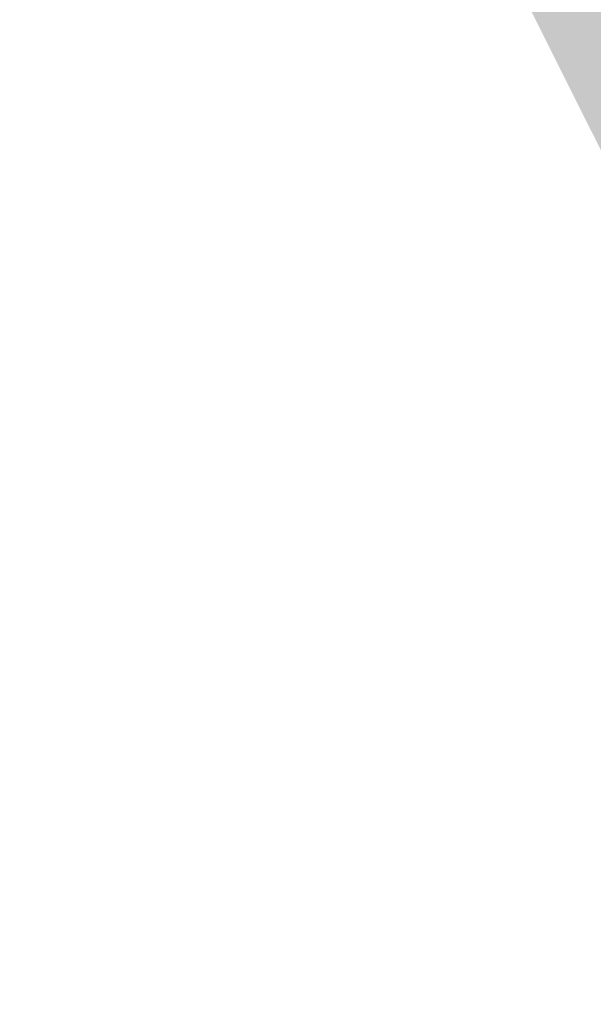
# Model space of a CAD drawing. Extents: x 306008 to 307050, y 9156110 to 9156581.
# Tile 224 of 256: x 306093.98 to 306095.68, y 9156388.82 to 9156391.74. Entities that reach past the tile are written whole.
import ezdxf

# ---------------------------------------------------------------- set-up
doc = ezdxf.new("R2010")
doc.units = 0
doc.layers.add('D32_JLN_PAGAR_HIJAU', color=7, linetype='Continuous')

msp = doc.modelspace()

# ---------------------------------------------------------------- hatches: boundary and pattern name
at = {"layer": 'D32_JLN_PAGAR_HIJAU', "true_color": 0x78aa60}
h = msp.add_hatch(color=7, dxfattribs=at)
h.dxf.hatch_style = 1
h.paths.add_polyline_path([(306112.3694, 9156365.7231), (306112.0702, 9156365.9024), (306111.7919, 9156366.1127), (306108.135, 9156369.1977), (306107.9334, 9156369.3829), (306107.7481, 9156369.5843), (306107.5804, 9156369.8007), (306104.0723, 9156374.743), (306103.9366, 9156374.9505), (306103.8172, 9156375.1677), (306086.0128, 9156410.6861), (306085.9204, 9156410.8873), (306071.8442, 9156444.5052), (306071.8046, 9156444.6044), (306062.1135, 9156470.069), (306062.0506, 9156470.25), (306055.68, 9156490.5088), (306055.6204, 9156490.7239), (306047.8909, 9156522.8704), (306034.623, 9156559.9878), (306034.5096, 9156560.382), (306032.0667, 9156571.4617), (306032.1148, 9156571.3859), (306032.1455, 9156571.3343), (306032.2572, 9156571.1295), (306032.2882, 9156571.0669), (306032.3578, 9156570.9159), (306032.4386, 9156570.7272), (306032.4388, 9156570.7268), (306032.4499, 9156570.7022), (306032.45, 9156570.7019), (306032.5584, 9156570.4725), (306032.6588, 9156570.1892), (306032.7402, 9156569.9169), (306032.7402, 9156569.9166), (306032.7464, 9156569.8971), (306032.7465, 9156569.8965), (306032.7553, 9156569.8714), (306032.7554, 9156569.8711), (306032.9098, 9156569.4467), (306032.9099, 9156569.4465), (306032.9168, 9156569.4281), (306032.917, 9156569.4277), (306032.9241, 9156569.4101), (306032.9242, 9156569.4098), (306033.0864, 9156569.0219), (306033.1597, 9156568.8267), (306034.9979, 9156560.4896), (306035.0938, 9156560.1561), (306048.3707, 9156523.0134), (306056.1065, 9156490.8408), (306056.1569, 9156490.6587), (306062.5276, 9156470.4), (306062.5808, 9156470.2468), (306072.2719, 9156444.7823), (306072.3054, 9156444.6983), (306086.3816, 9156411.0804), (306086.4598, 9156410.9102), (306104.2642, 9156375.3918), (306104.3652, 9156375.208), (306104.4801, 9156375.0324), (306107.9881, 9156370.0901), (306108.13, 9156369.907), (306108.2868, 9156369.7365), (306108.4574, 9156369.5799), (306112.1143, 9156366.4949), (306112.3498, 9156366.3169), (306112.603, 9156366.1652), (306112.871, 9156366.0416), (306120.4746, 9156363.0166), (306120.8557, 9156363.9744), (306120.2898, 9156362.552), (306112.6861, 9156365.577)])

doc.saveas('drawing.dxf')
